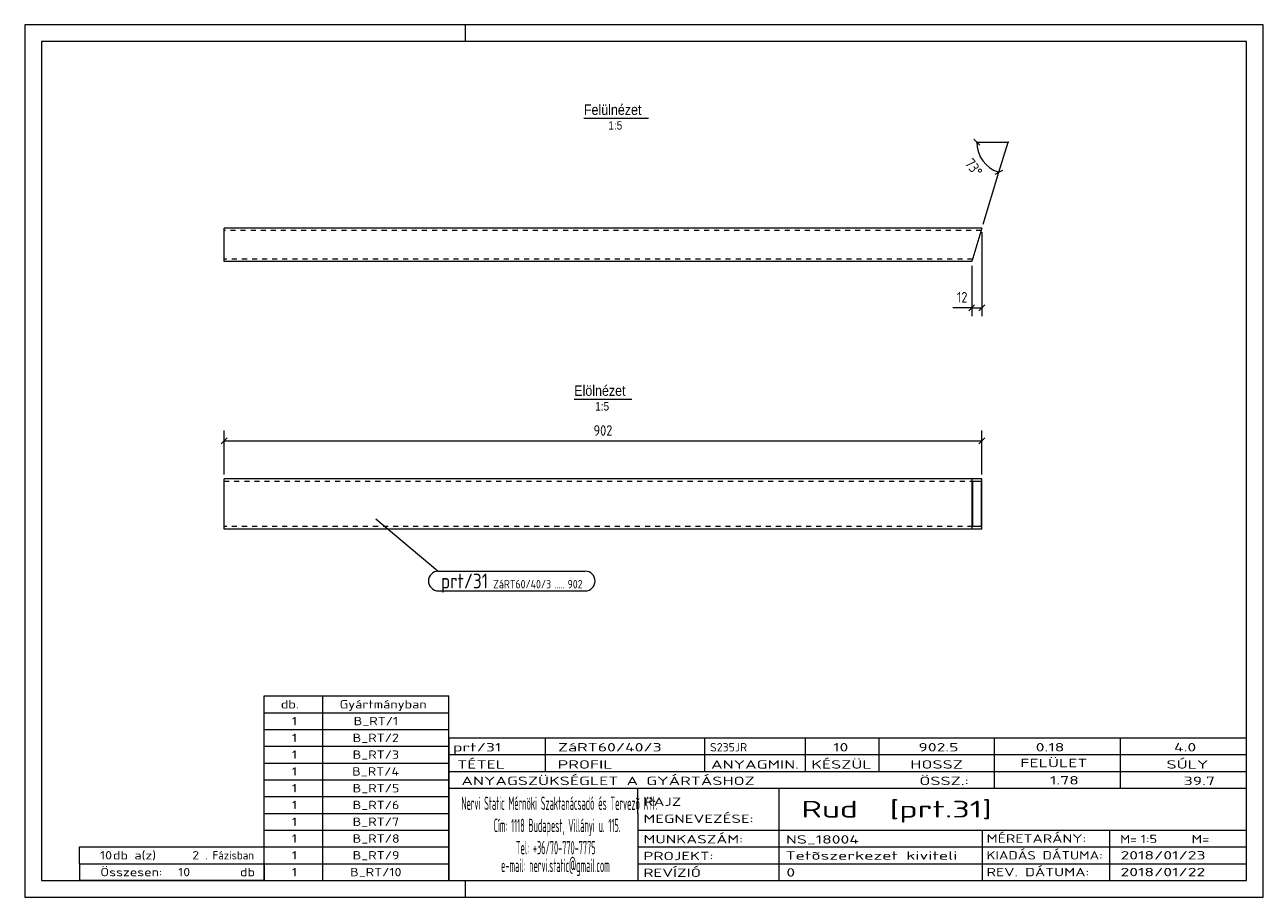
# Model space of a CAD drawing. Header units: millimetres. Extents: x 1 to 296, y 1 to 209.
import ezdxf

# ---------------------------------------------------------------- set-up
doc = ezdxf.new("R2010")
doc.units = ezdxf.units.MM
doc.header["$LTSCALE"] = 0.6
doc.linetypes.add('XKITLINE00', pattern=[0])
doc.linetypes.add('XKITLINE02', pattern=[4, 2, -2])
for name, color, linetype, lineweight in [('DrawingSheet', 5, 'Continuous', 0), ('OtherObjectType', 1, 'Continuous', 0), ('Part', 2, 'Continuous', 0), ('PartMark', 3, 'Continuous', 0), ('Z-DIMENSIONS', 1, 'Continuous', 0)]:
    doc.layers.add(name, color=color, linetype=linetype, lineweight=lineweight)
doc.styles.add('ARIAL', font='ARIAL.TTF')
doc.styles.add('ISOCPEUR', font='ISOCPEUR.TTF')

msp = doc.modelspace()

# ---------------------------------------------------------------- linework, layer by layer
at = {"layer": 'DrawingSheet', "color": 2, "linetype": 'XKITLINE00', "lineweight": 0}
for p, q in [((296, 209), (1, 209)), ((1, 209), (1, 1)), ((106, 205), (106, 209)), ((296, 1), (296, 209)), ((106, 1), (106, 5)), ((1, 1), (296, 1))]:
    msp.add_line(p, q, dxfattribs=at)
at = {"layer": 'DrawingSheet', "color": 3, "linetype": 'XKITLINE00', "lineweight": 0}
for p, q in [((292, 205), (5, 205)), ((5, 205), (5, 5)), ((292, 5), (292, 205)), ((5, 5), (292, 5))]:
    msp.add_line(p, q, dxfattribs=at)
at = {"layer": 'OtherObjectType', "color": 6, "linetype": 'XKITLINE00', "lineweight": 0}
for p, q in [((134.19, 186.75), (149.57, 186.75)), ((131.89, 119.78), (145.61, 119.78))]:
    msp.add_line(p, q, dxfattribs=at)
at = {"layer": 'OtherObjectType', "color": 7, "linetype": 'XKITLINE00', "lineweight": 0}
for p, q in [((58, 49), (102, 49)), ((58, 45), (58, 49)), ((72, 45), (72, 49)), ((102, 45), (102, 49)), ((58, 45), (102, 45)), ((58, 41), (58, 45)), ((72, 41), (72, 45)), ((102, 41), (102, 45)), ((58, 41), (102, 41)), ((58, 37), (58, 41)), ((72, 37), (72, 41)), ((102, 37), (102, 41)), ((102, 39), (292, 39)), ((102, 39), (102, 35)), ((102, 39), (292, 39)), ((125, 35), (125, 39)), ((163, 35), (163, 39)), ((187, 35), (187, 39)), ((204.5, 35), (204.5, 39)), ((232, 35), (232, 39)), ((262, 35), (262, 39)), ((292, 35), (292, 39)), ((58, 37), (102, 37)), ((58, 33), (58, 37)), ((72, 33), (72, 37)), ((102, 33), (102, 37)), ((58, 33), (102, 33)), ((58, 29), (58, 33)), ((72, 29), (72, 33)), ((102, 35), (292, 35)), ((102, 35), (102, 5)), ((102, 35), (292, 35)), ((102, 29), (102, 33)), ((125, 31), (125, 35)), ((163, 31), (163, 35)), ((187, 31), (187, 35)), ((204.5, 31), (204.5, 35)), ((232, 31), (232, 35)), ((262, 31), (262, 35)), ((292, 31), (292, 35)), ((102, 31), (292, 31)), ((232, 27), (232, 31)), ((262, 27), (262, 31)), ((292, 27), (292, 31)), ((58, 29), (102, 29)), ((58, 25), (58, 29)), ((72, 25), (72, 29)), ((102, 25), (102, 29)), ((102, 27), (292, 27)), ((147, 21), (147, 27)), ((180.7, 17), (180.7, 27)), ((292, 21), (292, 27)), ((58, 25), (102, 25)), ((58, 21), (58, 25)), ((72, 21), (72, 25)), ((102, 21), (102, 25)), ((58, 21), (102, 21)), ((58, 17), (58, 21)), ((72, 17), (72, 21)), ((102, 17), (102, 21)), ((147, 21), (147, 5)), ((292, 17), (292, 21)), ((58, 17), (102, 17)), ((58, 13), (58, 17)), ((72, 13), (72, 17)), ((102, 13), (102, 17)), ((147, 17), (292, 17)), ((180.7, 5), (180.7, 17)), ((229.16, 13), (229.16, 17)), ((259.5, 5), (259.5, 17)), ((292, 13), (292, 17)), ((14, 9), (14, 13)), ((14, 13), (58, 13)), ((14, 13), (58, 13)), ((58, 9), (58, 13)), ((58, 13), (102, 13)), ((58, 9), (58, 13)), ((72, 9), (72, 13)), ((102, 9), (102, 13)), ((147, 13), (292, 13)), ((229.16, 5), (229.16, 13)), ((292, 9), (292, 13)), ((14, 9), (58, 9)), ((14, 9), (14, 5)), ((14, 9), (58, 9)), ((58, 9), (58, 5)), ((58, 9), (102, 9)), ((58, 5), (58, 9)), ((72, 5), (72, 9)), ((102, 5), (102, 9)), ((147, 9), (292, 9)), ((292, 5), (292, 9)), ((58, 5), (14, 5)), ((58, 5), (102, 5)), ((102, 5), (292, 5)), ((139.5, 5), (292, 5))]:
    msp.add_line(p, q, dxfattribs=at)
at = {"layer": 'Part', "color": 2, "linetype": 'XKITLINE00', "lineweight": 0}
for p, q in [((48.5, 152.53), (48.5, 160.53)), ((229, 160.53), (48.5, 160.53)), ((229, 160.53), (226.55, 152.53)), ((226.55, 152.53), (48.5, 152.53)), ((48.5, 88.78), (48.5, 100.78)), ((226.55, 100.78), (48.5, 100.78)), ((229, 100.78), (226.55, 100.78)), ((226.55, 100.78), (226.55, 88.78)), ((229, 88.78), (229, 100.78)), ((226.74, 100.18), (228.81, 100.18)), ((226.74, 100.18), (226.74, 89.38)), ((228.81, 100.18), (228.81, 89.38)), ((229, 88.78), (48.5, 88.78)), ((228.81, 89.38), (226.74, 89.38))]:
    msp.add_line(p, q, dxfattribs=at)
at = {"layer": 'Part', "color": 7, "linetype": 'XKITLINE02', "lineweight": 0}
for p, q in [((228.81, 159.93), (48.5, 159.93)), ((226.74, 153.13), (48.5, 153.13)), ((48.5, 100.18), (226.74, 100.18)), ((226.74, 89.38), (48.5, 89.38))]:
    msp.add_line(p, q, dxfattribs=at)
at = {"layer": 'PartMark', "color": 7, "linetype": 'XKITLINE00', "lineweight": 0}
for p, q in [((84.66, 91.24), (99.51, 78.74)), ((99.51, 78.74), (134.5, 78.74)), ((99.51, 74.04), (134.5, 74.04))]:
    msp.add_line(p, q, dxfattribs=at)
for centre, start, end in [((99.51, 76.39), 90, 270), ((134.5, 76.39), 270, 90)]:
    msp.add_arc(centre, 2.35, start, end, dxfattribs=at)
at = {"layer": 'Z-DIMENSIONS', "color": 7, "linetype": 'XKITLINE00', "lineweight": 0}
for p, q in [((227.05, 181.71), (228.46, 180.29)), ((227.76, 181), (235.26, 181)), ((233.06, 173.83), (235.26, 181)), ((232.18, 173.36), (233.95, 174.3)), ((229.29, 161.49), (233.06, 173.83)), ((229, 159.53), (229, 139.53)), ((226.55, 151.53), (226.55, 139.53)), ((227.26, 142.24), (225.84, 140.83)), ((229.7, 142.24), (228.29, 140.83)), ((226.55, 141.53), (222.1, 141.53)), ((226.55, 141.53), (222.1, 141.53)), ((226.55, 141.53), (229, 141.53)), ((48.5, 101.78), (48.5, 112.28)), ((229, 101.78), (229, 112.28)), ((49.21, 110.49), (47.79, 109.08)), ((48.5, 109.78), (229, 109.78)), ((229.7, 110.49), (228.29, 109.08))]:
    msp.add_line(p, q, dxfattribs=at)
msp.add_arc((235.26, 181), 7.5, 180, 253.0002, dxfattribs=at)
at = {"layer": 'Z-DIMENSIONS', "color": 7}
for p in [(227.76, 181), (235.26, 181), (233.06, 173.83)]:
    msp.add_point(p, dxfattribs=at)
at = {"layer": 'Z-DIMENSIONS', "color": 3}
for p in [(226.55, 141.53), (229, 141.53), (48.5, 109.78), (229, 109.78)]:
    msp.add_point(p, dxfattribs=at)

# ---------------------------------------------------------------- texts
at = {"layer": 'OtherObjectType', "color": 6, "style": 'ARIAL', "width": 0.85}
for s, height, p in [('Felülnézet', 2.5, (134.19, 187.5)), ('1:5', 2, (140.02, 184)), ('Elölnézet', 2.5, (131.89, 120.53)), ('1:5', 2, (136.89, 117.03))]:
    msp.add_text(s, height=height, dxfattribs=at).set_placement(p)
at = {"layer": 'OtherObjectType', "color": 7, "style": 'ISOCPEUR'}
for s, height, width, p in [('db.', 2, 1.211571, (62, 46)), ('Gyártmányban', 2, 1.211571, (76, 46)), ('1', 2, 1.211571, (64.63, 42)), ('B_RT/1', 2, 1.211571, (79.35, 42)), ('1', 2, 1.211571, (64.63, 38)), ('B_RT/2', 2, 1.211571, (79.1, 38)), ('1', 2, 1.211571, (64.63, 34)), ('B_RT/3', 2, 1.211571, (79.1, 34)), ('prt/31', 2, 1.525501, (103, 35.76)), ('ZáRT60/40/3', 2, 1.525501, (128, 35.76)), ('S235JR', 2, 1.02, (164.22, 35.76)), ('10', 2, 1.525501, (193.55, 35.76)), ('902.5', 2, 1.525501, (213.86, 35.76)), ('0.18', 2, 1.525501, (241.81, 35.76)), ('4.0', 2, 1.525501, (274.75, 35.76)), ('TÉTEL', 2, 1.525501, (104, 31.66)), ('PROFIL', 2, 1.525501, (127.96, 31.66)), ('ANYAGMIN.', 2, 1.525501, (164.47, 31.66)), ('KÉSZÜL', 2, 1.525501, (188.37, 31.66)), ('HOSSZ', 2, 1.525501, (211.96, 31.66)), ('FELÜLET', 2, 1.525501, (238.13, 32)), ('SÚLY', 2, 1.525501, (272.96, 31.66)), ('1', 2, 1.211571, (64.63, 30)), ('B_RT/4', 2, 1.211571, (78.98, 30)), ('ANYAGSZÜKSÉGLET A GYÁRTÁSHOZ', 2, 1.525501, (105, 27.75)), ('ÖSSZ.:', 2, 1.525501, (214.1, 27.75)), ('1.78', 2, 1.525501, (245.21, 27.88)), ('39.7', 2, 1.525501, (277.06, 27.75)), ('1', 2, 1.211571, (64.63, 26)), ('B_RT/5', 2, 1.211571, (79.1, 26)), ('1', 2, 1.211571, (64.63, 22)), ('B_RT/6', 2, 1.211571, (79.1, 22)), ('Nervi Static Mérnöki\xa0Szaktanácsadó\xa0és\xa0Tervezõ Kft.', 3.1765, 0.403093, (105, 21.82)), ('RAJZ', 2, 1.445, (148.38, 22.78)), ('Rud  [prt.31]', 4, 1.474651, (186, 20)), ('MEGNEVEZÉSE:', 2, 1.445, (148.38, 18.72)), ('1', 2, 1.211571, (64.63, 18)), ('B_RT/7', 2, 1.211571, (79.1, 18)), ('Cím:\xa01118 Budapest, Villányi u. 115.', 3.1765, 0.403093, (112.69, 16.53)), ('1', 2, 1.211571, (64.63, 14)), ('B_RT/8', 2, 1.211571, (79.1, 14)), ('MUNKASZÁM:', 2, 1.445, (148.38, 13.84)), ('NS_18004', 2, 1.525501, (182.28, 13.78)), ('MÉRETARÁNY:', 2, 1.36, (230.1, 14)), ('M=', 2, 1.211571, (261.91, 13.84)), ('1:5', 2, 1.275, (266.79, 13.9)), ('M=', 2, 1.275, (278.95, 13.87)), ('10', 2, 1.211571, (18.92, 10)), ('db a(z)', 2, 1.211571, (22, 10)), ('2', 2, 1.211571, (40.86, 10)), ('. Fázisban', 2, 0.935, (44, 10)), ('1', 2, 1.211571, (64.63, 10)), ('B_RT/9', 2, 1.211571, (79.1, 10)), ('Tel:\xa0+36/70-770-7775', 3.1765, 0.403093, (117.97, 11.24)), ('PROJEKT:', 2, 1.445, (148.38, 9.84)), ('Tetõszerkezet kiviteli ', 2, 1.525501, (182.2, 9.94)), ('KIADÁS DÁTUMA:', 2, 1.275, (230.1, 10)), ('2018/01/23', 2, 1.525501, (262, 10)), ('e-mail:\xa0nervi.static@gmail.com', 3.1765, 0.403093, (114.45, 7)), ('Összesen:            db', 2, 1.211571, (19, 6)), ('10', 2, 1.211571, (37.53, 6)), ('1', 2, 1.211571, (64.63, 6)), ('B_RT/10', 2, 1.211571, (78.49, 6)), ('REVÍZIÓ', 2, 1.445, (148.38, 5.84)), ('0', 2, 1.525501, (182.41, 5.92)), ('REV. DÁTUMA:', 2, 1.36, (230.1, 6)), ('2018/01/22', 2, 1.525501, (262, 6))]:
    msp.add_text(s, height=height, dxfattribs=dict(at, width=width)).set_placement(p)
at = {"layer": 'PartMark', "color": 3, "style": 'ISOCPEUR', "width": 0.85}
msp.add_text('prt/31', height=3.5, dxfattribs=at).set_placement((100.11, 74.64))
at = {"layer": 'PartMark', "color": 4, "style": 'ISOCPEUR', "width": 0.85}
for s, p in [('ZáRT60/40/3', (112.59, 74.64)), ('.....', (127.11, 74.64)), ('902', (130.29, 74.64))]:
    msp.add_text(s, height=2, dxfattribs=at).set_placement(p)
at = {"layer": 'Z-DIMENSIONS', "color": 3, "style": 'ISOCPEUR', "width": 0.85}
msp.add_text('73°', height=2.5, rotation=-53.4971, dxfattribs=at).set_placement((224.78, 175.92))
for s, p in [('12', (223.04, 142.78)), ('902', (136.49, 111.03))]:
    msp.add_text(s, height=2.5, dxfattribs=at).set_placement(p)

doc.saveas('drawing.dxf')
